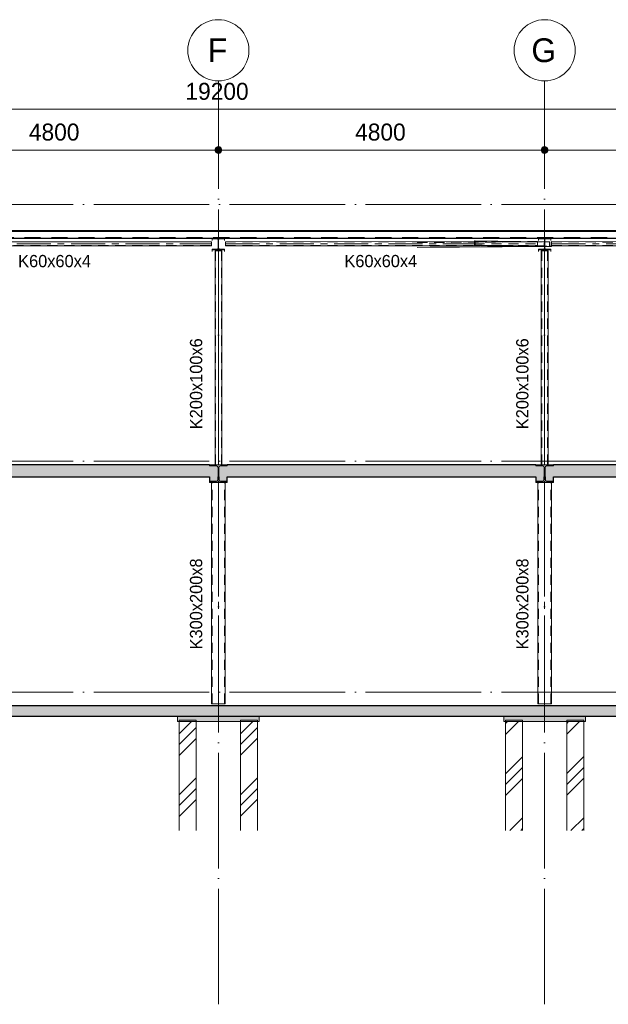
# Model space of a CAD drawing. Header units: millimetres. Extents: x -1359 to 538036, y -4592 to 9900.
# Tile 13 of 43: x 155995 to 164654, y -4592 to 9900. Entities that reach past the tile are written whole.
import ezdxf

# ---------------------------------------------------------------- set-up
doc = ezdxf.new("R2010")
doc.units = ezdxf.units.MM
for name, pattern in [('Overhead', [396.875, 238.125, -158.75]), ('WSP_hartlijn', [800, 500, -100, 100, -100]), ('WSP_hhidden', [250, 150, -100]), ('WSP_stramienlijn', [2000, 1700, -150, 0, -150])]:
    doc.linetypes.add(name, pattern=pattern)
for name, color, linetype, lineweight in [('00_algemeen - 0_18mm', 1, 'Continuous', 13), ('00_algemeen - hartlijn', 7, 'WSP_hartlijn', 13), ('00_algemeen - hhidden - 0_13mm', 7, 'WSP_hhidden', 13), ('00_algemeen - overhead', 7, 'Overhead', 13), ('00_maatvoering', 8, 'Continuous', 13), ('00_maatvoering-100', 8, 'Continuous', 13), ('07_stramien', 4, 'Continuous', 13), ('07_stramien - levels', 7, 'Continuous', 13), ('16_funderingsconstructies', 2, 'Continuous', 18), ('17_paalfunderingen - prefab', 2, 'Continuous', 18), ('23_vloeren', 2, 'Continuous', 18), ('23_vloeren - hatch', 1, 'Continuous', 18), ('23_vloeren -cut-', 3, 'Continuous', 25), ('28_hoofddraagconstructies - kolommen en liggers', 1, 'Continuous', 13), ('28_hoofddraagconstructies - kolommen en liggers - staal', 1, 'Continuous', 13), ('28_hoofddraagconstructies - kolommen en liggers - staal -cut-', 2, 'Continuous', 13), ('28_hoofddraagconstructies - tags', 7, 'Continuous', 18)]:
    doc.layers.add(name, color=color, linetype=linetype, lineweight=lineweight)
doc.layers.add('16_funderingsconstructies - voeten en balken', color=2, linetype='Continuous')
doc.styles.add('Revittext', font='txt', dxfattribs={"height": 250})
doc.styles.add('Revittext_1', font='txt', dxfattribs={"height": 180})
doc.styles.add('Revittext_2', font='txt', dxfattribs={"height": 350})
doc.dimstyles.new('WSP_25_-_transparant', dxfattribs={"dimscale": 304.8, "dimtxt": 252.223969, "dimasz": 1.312336, "dimexe": 0.656168, "dimexo": 0.0625, "dimgap": 0.213255, "dimtad": 1, "dimdec": 0, "dimzin": 0, "dimdsep": 46, "dimtxsty": 'Revittext', "dimblk1": 'DOTSMALL', "dimblk2": 'DOTSMALL', "dimsah": 1, "dimcen": 0.09, "dimdle": 0.656168, "dimazin": 0, "dimtfac": 1, "dimtdec": 4, "dimtix": 1, "dimtmove": 0, "dimatfit": 3, "dimfxl": 0.656168, "dimfxlon": 1, "dimtvp": 1, "dimtolj": 1, "dimtzin": 0, "dimarcsym": 2})
pattern_1 = [(45, (9142.7, 0), (-449.013, 449.013), []), (45, (9301.45, 0), (0, 898.026), []), (45, (8983.95, 0), (0, 898.026), [])]

# ---------------------------------------------------------------- blocks, each defined once
blk = doc.blocks.new('28_WSP_SC_staal - RHS v18-0 - RHSH 300x200x8 - S275-1336330-as 1')
at = {"layer": '00_algemeen - hartlijn'}
blk.add_line((33800, -170), (33800, 3090), dxfattribs=at)
at = {"layer": '00_algemeen - hhidden - 0_13mm'}
for p, q in [((33708, -170), (33708, 3090)), ((33892, -170), (33892, 3090))]:
    blk.add_line(p, q, dxfattribs=at)
blk = doc.blocks.new('28_WSP_SC_staal - RHS v18-0 - RHSH 200x100x6 - S275-1336387-as 1')
at = {"layer": '00_algemeen - hartlijn'}
blk.add_line((33800, 3350), (33800, 6500), dxfattribs=at)
at = {"layer": '00_algemeen - hhidden - 0_13mm'}
for p, q in [((33756, 3350), (33756, 6500)), ((33844, 3350), (33844, 6500))]:
    blk.add_line(p, q, dxfattribs=at)
blk = doc.blocks.new('28_WSP_SC_staal - RHS v18-0 - RHSH 200x100x6 - S275-1336390-as 1')
at = {"layer": '00_algemeen - hartlijn'}
blk.add_line((29000, 3350), (29000, 6500), dxfattribs=at)
at = {"layer": '00_algemeen - hhidden - 0_13mm'}
for p, q in [((28956, 3350), (28956, 6500)), ((29044, 3350), (29044, 6500))]:
    blk.add_line(p, q, dxfattribs=at)
blk = doc.blocks.new('28_WSP_SF_staal - RHS v18-0 - SHSC 60x60x4 - S275-1335100-as 1')
at = {"layer": '00_algemeen - hartlijn'}
blk.add_line((33903, 6603), (38587, 6593), dxfattribs=at)
at = {"layer": '00_algemeen - hhidden - 0_13mm'}
for p, q in [((33903, 6629), (38587, 6619)), ((33903, 6577), (38587, 6567))]:
    blk.add_line(p, q, dxfattribs=at)
at = {"layer": '28_hoofddraagconstructies - kolommen en liggers - staal'}
for p, q in [((38587, 6623), (33903, 6633)), ((33903, 6625), (33903, 6633)), ((33903, 6581), (33903, 6625)), ((33903, 6573), (33903, 6581)), ((33903, 6573), (38587, 6563)), ((38587, 6623), (38587, 6615)), ((38587, 6615), (38587, 6571)), ((38587, 6571), (38587, 6563))]:
    blk.add_line(p, q, dxfattribs=at)
blk = doc.blocks.new('Floors 3 - Floors 3-1340461-as 1')
at = {"layer": '23_vloeren - hatch', "linetype": 'WSP_hhidden', "lineweight": 13}
h = blk.add_hatch(color=256, dxfattribs=at)
h.paths.add_polyline_path([(33829, 3107), (33930, 3107), (33930, 3170), (33805, 3170), (33805, 3131), (33808, 3119), (33817, 3111)])
h.paths.add_polyline_path([(33771, 3107), (33783, 3111), (33792, 3119), (33795, 3131), (33795, 3170), (33670, 3170), (33670, 3107)])
h.paths.add_polyline_path([(28971, 3107), (28983, 3111), (28992, 3119), (28995, 3131), (28995, 3170), (28870, 3170), (28870, 3107)])
h.paths.add_polyline_path([(29130, 3107), (29130, 3170), (29005, 3170), (29005, 3131), (29010, 3118), (29017, 3111), (29029, 3107)])
h.paths.add_polyline_path([(38490, 3146), (38577, 3146), (38590, 3151), (38595, 3164), (38595, 3170), (38490, 3170)])
at = {"layer": '23_vloeren -cut-'}
for p, q in [((28870, 3170), (28870, 3107)), ((28870, 3107), (28971, 3107)), ((28995, 3131), (28995, 3170)), ((29005, 3170), (29005, 3131)), ((29029, 3107), (29130, 3107)), ((29130, 3107), (29130, 3170)), ((33670, 3170), (33670, 3107)), ((33670, 3107), (33771, 3107)), ((33795, 3131), (33795, 3170)), ((33805, 3170), (33805, 3131)), ((33829, 3107), (33930, 3107)), ((33930, 3107), (33930, 3170)), ((38490, 3170), (38490, 3146)), ((38490, 3146), (38577, 3146)), ((38595, 3164), (38595, 3170))]:
    blk.add_line(p, q, dxfattribs=at)
for centre, radius, start, end in [((28971, 3131), 24, 270, 0), ((29029, 3131), 24, 180, 270), ((33771, 3131), 24, 270, 0), ((33829, 3131), 24, 180, 270), ((38577, 3164), 18, 270, 0)]:
    blk.add_arc(centre, radius, start, end, dxfattribs=at)
blk = doc.blocks.new('17_WSP_FD_prefab - fundatiepaal v18-0 - 250x250-1089444-as 1')
at = {"layer": '16_funderingsconstructies', "lineweight": 13}
h = blk.add_hatch(dxfattribs=at)
h.set_pattern_fill('FP_1', color=50, style=0, pattern_type=2)
h.set_pattern_definition(pattern_1)
h.paths.add_polyline_path([(34125, -2033), (34375, -2033), (34375, -430), (34125, -430), (34125, -514)])
at = {"layer": '16_funderingsconstructies', "color": 135, "lineweight": 13}
for p, q in [((34125, -430), (34125, -410)), ((34375, -410), (34125, -410)), ((34375, -410), (34375, -430))]:
    blk.add_line(p, q, dxfattribs=at)
at = {"layer": '17_paalfunderingen - prefab', "color": 55}
for p, q in [((34125, -2033), (34125, -430)), ((34375, -430), (34375, -2033))]:
    blk.add_line(p, q, dxfattribs=at)
blk = doc.blocks.new('17_WSP_FD_prefab - fundatiepaal v18-0 - 250x250-V39-as 1')
at = {"layer": '16_funderingsconstructies', "lineweight": 13}
h = blk.add_hatch(dxfattribs=at)
h.set_pattern_fill('FP_1', color=50, style=0, pattern_type=2)
h.set_pattern_definition(pattern_1)
h.paths.add_polyline_path([(33475, -2033), (33475, -430), (33225, -430), (33225, -2033)])
at = {"layer": '16_funderingsconstructies', "color": 135, "lineweight": 13}
for p, q in [((33225, -430), (33225, -410)), ((33475, -410), (33225, -410)), ((33475, -410), (33475, -430))]:
    blk.add_line(p, q, dxfattribs=at)
at = {"layer": '17_paalfunderingen - prefab', "color": 55}
for p, q in [((33225, -2033), (33225, -430)), ((33475, -430), (33475, -2033))]:
    blk.add_line(p, q, dxfattribs=at)
blk = doc.blocks.new('17_WSP_FD_prefab - fundatiepaal v18-0 - 250x250-V40-as 1')
at = {"layer": '16_funderingsconstructies', "lineweight": 13}
h = blk.add_hatch(dxfattribs=at)
h.set_pattern_fill('FP_1', color=50, style=0, pattern_type=2)
h.set_pattern_definition(pattern_1)
h.paths.add_polyline_path([(29325, -2033), (29575, -2033), (29575, -430), (29325, -430), (29325, -514)])
at = {"layer": '16_funderingsconstructies', "color": 135, "lineweight": 13}
for p, q in [((29325, -430), (29325, -410)), ((29575, -410), (29325, -410)), ((29575, -410), (29575, -430))]:
    blk.add_line(p, q, dxfattribs=at)
at = {"layer": '17_paalfunderingen - prefab', "color": 55}
for p, q in [((29325, -2033), (29325, -430)), ((29575, -430), (29575, -2033))]:
    blk.add_line(p, q, dxfattribs=at)
blk = doc.blocks.new('17_WSP_FD_prefab - fundatiepaal v18-0 - 250x250-V41-as 1')
at = {"layer": '16_funderingsconstructies', "lineweight": 13}
h = blk.add_hatch(dxfattribs=at)
h.set_pattern_fill('FP_1', color=50, style=0, pattern_type=2)
h.set_pattern_definition(pattern_1)
h.paths.add_polyline_path([(28425, -2033), (28675, -2033), (28675, -430), (28425, -430), (28425, -514)])
at = {"layer": '16_funderingsconstructies', "color": 135, "lineweight": 13}
for p, q in [((28425, -430), (28425, -410)), ((28675, -410), (28425, -410)), ((28675, -410), (28675, -430))]:
    blk.add_line(p, q, dxfattribs=at)
at = {"layer": '17_paalfunderingen - prefab', "color": 55}
for p, q in [((28425, -2033), (28425, -430)), ((28675, -430), (28675, -2033))]:
    blk.add_line(p, q, dxfattribs=at)
blk = doc.blocks.new('28_WSP_SF_staal - RHS v18-0 - SHSC 60x60x4 - S275-1334449-as 1')
at = {"layer": '00_algemeen - hartlijn'}
blk.add_line((29103, 6602), (32767, 6603), dxfattribs=at)
at = {"layer": '00_algemeen - hhidden - 0_13mm'}
for p, q in [((29103, 6628), (32767, 6629)), ((29103, 6576), (32767, 6577))]:
    blk.add_line(p, q, dxfattribs=at)
at = {"layer": '28_hoofddraagconstructies - kolommen en liggers', "linetype": 'WSP_hhidden'}
for p, q in [((33697, 6633), (32767, 6633)), ((32767, 6629), (33697, 6629)), ((32767, 6603), (33697, 6603)), ((32767, 6577), (33154, 6577)), ((32859, 6573), (32893, 6573)), ((32900, 6573), (33506, 6573)), ((33161, 6577), (33697, 6577)), ((33513, 6573), (33697, 6573)), ((33697, 6633), (33697, 6625)), ((33697, 6625), (33697, 6581)), ((33697, 6581), (33697, 6573))]:
    blk.add_line(p, q, dxfattribs=at)
at = {"layer": '28_hoofddraagconstructies - kolommen en liggers - staal'}
for p, q in [((32767, 6633), (29103, 6632)), ((29103, 6624), (29103, 6632)), ((29103, 6580), (29103, 6624)), ((29103, 6572), (29103, 6580)), ((29103, 6572), (32852, 6573))]:
    blk.add_line(p, q, dxfattribs=at)
blk = doc.blocks.new('28_WSP_SF_staal - RHS v18-0 - SHSC 60x60x4 - S275-1328986-as 1')
at = {"layer": '00_algemeen - hartlijn'}
blk.add_line((25233, 6602), (28897, 6602), dxfattribs=at)
at = {"layer": '00_algemeen - hhidden - 0_13mm'}
for p, q in [((25233, 6628), (28897, 6628)), ((25233, 6576), (28897, 6576))]:
    blk.add_line(p, q, dxfattribs=at)
at = {"layer": '28_hoofddraagconstructies - kolommen en liggers', "linetype": 'WSP_hhidden'}
for p, q in [((25233, 6632), (24303, 6632)), ((24303, 6624), (24303, 6632)), ((24303, 6628), (25233, 6628)), ((24303, 6580), (24303, 6624)), ((24303, 6602), (25233, 6602)), ((24303, 6572), (24303, 6580)), ((24303, 6576), (24793, 6576)), ((24303, 6572), (24437, 6572)), ((24444, 6572), (25057, 6572)), ((24800, 6576), (25233, 6576)), ((25064, 6572), (25099, 6572))]:
    blk.add_line(p, q, dxfattribs=at)
at = {"layer": '28_hoofddraagconstructies - kolommen en liggers - staal'}
for p, q in [((25106, 6572), (28897, 6572)), ((28897, 6632), (25233, 6632)), ((28897, 6632), (28897, 6624)), ((28897, 6624), (28897, 6580)), ((28897, 6580), (28897, 6572))]:
    blk.add_line(p, q, dxfattribs=at)
blk = doc.blocks.new('28_WSP_SF_staal - HFL v21-0 - Lequ 70x70x7-1179603-as 1')
at = {"layer": '28_hoofddraagconstructies - kolommen en liggers', "linetype": 'WSP_hhidden'}
for p, q in [((31926, 6619), (33354, 6629)), ((33369, 6629), (33790, 6632)), ((33797, 6632), (33803, 6632)), ((33797, 6562), (33803, 6562)), ((33797, 6562), (33803, 6562))]:
    blk.add_line(p, q, dxfattribs=at)
at = {"layer": '28_hoofddraagconstructies - kolommen en liggers - staal'}
for p, q in [((31926, 6549), (33797, 6562)), ((32116, 6550), (33797, 6562)), ((33790, 6632), (33797, 6632)), ((33803, 6632), (33873, 6632)), ((33803, 6562), (33873, 6562)), ((33803, 6562), (33896, 6562)), ((33874, 6632), (33873, 6632)), ((33873, 6632), (33873, 6562)), ((33873, 6562), (33899, 6562)), ((33876, 6578), (33876, 6628)), ((33897, 6569), (33879, 6569)), ((33899, 6562), (33899, 6565))]:
    blk.add_line(p, q, dxfattribs=at)
for centre, major_axis, start_param, end_param in [((33874, 6628), (-0.03, 4.5), 4.709919, 6.280715), ((33879, 6578), (-0.06, 9), 1.568326, 3.139123), ((33897, 6565), (-0.03, 4.5), 4.709919, 6.280715)]:
    blk.add_ellipse(centre, major_axis=major_axis, ratio=0.367036, start_param=start_param, end_param=end_param, dxfattribs=at)
blk = doc.blocks.new('28_WSP_SF_staal - HFL v21-0 - Lequ 70x70x7-1304589-as 1')
at = {"layer": '28_hoofddraagconstructies - kolommen en liggers', "linetype": 'WSP_hhidden'}
blk.add_hatch(color=256, dxfattribs=at).paths.add_polyline_path([(32884, 6573), (32884, 6575), (32879, 6580), (32876, 6580), (32788, 6581), (32781, 6585), (32779, 6588), (32779, 6590), (32779, 6639), (32771, 6644), (32767, 6644), (32767, 6574), (32876, 6573)])
for p, q in [((32794, 6581), (32791, 6581)), ((33803, 6570), (33797, 6570)), ((33803, 6563), (33797, 6563)), ((33803, 6562), (33797, 6562))]:
    blk.add_line(p, q, dxfattribs=at)
blk.add_ellipse((33797, 6578), major_axis=(0.1, 9), ratio=0.599976, start_param=2.362944, end_param=3.046092, dxfattribs=at)
at = {"layer": '28_hoofddraagconstructies - kolommen en liggers - staal'}
for p, q in [((33787, 6562), (32767, 6574)), ((33789, 6632), (32771, 6644)), ((33797, 6570), (32876, 6580)), ((33797, 6563), (32884, 6573)), ((33797, 6562), (33787, 6562)), ((33792, 6628), (33792, 6578)), ((33827, 6569), (33803, 6570)), ((33829, 6562), (33803, 6563)), ((33826, 6562), (33803, 6562)), ((33829, 6565), (33829, 6562))]:
    blk.add_line(p, q, dxfattribs=at)
for centre, major_axis, start_param, end_param in [((33789, 6628), (0.05, 4.5), 4.719139, 6.283185), ((33797, 6578), (0.1, 9), 1.577546, 2.362944), ((33827, 6565), (0.05, 4.5), 4.719139, 6.283185)]:
    blk.add_ellipse(centre, major_axis=major_axis, ratio=0.599976, start_param=start_param, end_param=end_param, dxfattribs=at)
at = {"layer": '28_hoofddraagconstructies - kolommen en liggers - staal -cut-'}
for p, q in [((32771, 6644), (32767, 6644)), ((32767, 6644), (32767, 6574)), ((32767, 6574), (32884, 6573)), ((32779, 6590), (32779, 6639)), ((32876, 6580), (32794, 6581)), ((32794, 6581), (32794, 6581)), ((32884, 6573), (32884, 6575))]:
    blk.add_line(p, q, dxfattribs=at)
at = {"layer": '28_hoofddraagconstructies - kolommen en liggers - staal -cut-', "flags": 128}
for points in [[(32779, 6639), (32779, 6640), (32778, 6641), (32778, 6642), (32777, 6642), (32776, 6643), (32774, 6643), (32773, 6644), (32772, 6644)], [(32791, 6581), (32788, 6581), (32785, 6582), (32783, 6583), (32781, 6585), (32780, 6586), (32779, 6588), (32779, 6590)], [(32884, 6575), (32884, 6576), (32883, 6577), (32883, 6578), (32882, 6579), (32881, 6579), (32879, 6580), (32878, 6580), (32877, 6580)]]:
    blk.add_lwpolyline(points, dxfattribs=at)
blk = doc.blocks.new('Grid - Stramienbol 9_0mm-3500-as 1')
at = {"layer": '07_stramien'}
blk.add_circle((14600, 9450), 450, dxfattribs=at)
blk = doc.blocks.new('DIMBLOCK28-as 1')
at = {"layer": '00_maatvoering-100'}
h = blk.add_hatch(color=256, dxfattribs=at)
edge = h.paths.add_edge_path()
edge.add_arc((149318, 8582), 50, 0, 360)
h = blk.add_hatch(color=256, dxfattribs=at)
edge = h.paths.add_edge_path()
edge.add_arc((168518, 8582), 50, 0, 360)
for p, q in [((149318, 8782), (149318, 8382)), ((149318, 8582), (149318, 8782)), ((168518, 8782), (168518, 8382)), ((168518, 8582), (168518, 8782)), ((149118, 8582), (168718, 8582))]:
    blk.add_line(p, q, dxfattribs=at)
for centre in [(149318, 8582), (168518, 8582)]:
    blk.add_circle(centre, 50, dxfattribs=at)
at = {"layer": '00_maatvoering-100', "color": 0, "insert": (158433, 8971), "char_height": 250, "width": 1164.11, "attachment_point": 1, "line_spacing_factor": 0.931288, "style": 'Revittext'}
blk.add_mtext('19200', dxfattribs=at)
blk = doc.blocks.new('_DotSmall')
at = {"color": 0, "linetype": 'ByBlock', "const_width": 0.5}
blk.add_lwpolyline([(-0.0625, 0, 1), (0.0625, 0, 1)], format="xyb", close=True, dxfattribs=at)
blk = doc.blocks.new('DIMBLOCK30-as 1')
at = {"layer": '00_maatvoering-100'}
h = blk.add_hatch(color=256, dxfattribs=at)
edge = h.paths.add_edge_path()
edge.add_arc((154118, 7982), 50, 0, 360)
h = blk.add_hatch(color=256, dxfattribs=at)
edge = h.paths.add_edge_path()
edge.add_arc((158918, 7982), 50, 0, 360)
for p, q in [((154118, 8182), (154118, 7782)), ((154118, 7982), (154118, 8182)), ((158918, 8182), (158918, 7782)), ((158918, 7982), (158918, 8182)), ((154118, 7982), (158918, 7982))]:
    blk.add_line(p, q, dxfattribs=at)
for centre in [(154118, 7982), (158918, 7982)]:
    blk.add_circle(centre, 50, dxfattribs=at)
at = {"layer": '00_maatvoering-100', "color": 0, "insert": (156130, 8371), "char_height": 250, "width": 931.29, "attachment_point": 1, "line_spacing_factor": 0.931288, "style": 'Revittext'}
blk.add_mtext('4800', dxfattribs=at)
blk = doc.blocks.new('DIMBLOCK31-as 1')
at = {"layer": '00_maatvoering-100'}
h = blk.add_hatch(color=256, dxfattribs=at)
edge = h.paths.add_edge_path()
edge.add_arc((158918, 7982), 50, 0, 360)
h = blk.add_hatch(color=256, dxfattribs=at)
edge = h.paths.add_edge_path()
edge.add_arc((163718, 7982), 50, 0, 360)
for p, q in [((158918, 8182), (158918, 7782)), ((158918, 7982), (158918, 8182)), ((163718, 8182), (163718, 7782)), ((163718, 7982), (163718, 8182)), ((158918, 7982), (163718, 7982))]:
    blk.add_line(p, q, dxfattribs=at)
for centre in [(158918, 7982), (163718, 7982)]:
    blk.add_circle(centre, 50, dxfattribs=at)
at = {"layer": '00_maatvoering-100', "color": 0, "insert": (160930, 8371), "char_height": 250, "width": 931.29, "attachment_point": 1, "line_spacing_factor": 0.931288, "style": 'Revittext'}
blk.add_mtext('4800', dxfattribs=at)
blk = doc.blocks.new('DIMBLOCK32-as 1')
at = {"layer": '00_maatvoering-100'}
h = blk.add_hatch(color=256, dxfattribs=at)
edge = h.paths.add_edge_path()
edge.add_arc((163718, 7982), 50, 0, 360)
h = blk.add_hatch(color=256, dxfattribs=at)
edge = h.paths.add_edge_path()
edge.add_arc((168518, 7982), 50, 0, 360)
for p, q in [((163718, 8182), (163718, 7782)), ((163718, 7982), (163718, 8182)), ((168518, 8182), (168518, 7782)), ((168518, 7982), (168518, 8182)), ((163718, 7982), (168718, 7982))]:
    blk.add_line(p, q, dxfattribs=at)
for centre in [(163718, 7982), (168518, 7982)]:
    blk.add_circle(centre, 50, dxfattribs=at)
at = {"layer": '00_maatvoering-100', "color": 0, "insert": (165730, 8371), "char_height": 250, "width": 931.29, "attachment_point": 1, "line_spacing_factor": 0.931288, "style": 'Revittext'}
blk.add_mtext('4800', dxfattribs=at)

msp = doc.modelspace()

# ---------------------------------------------------------------- hatches: boundary and pattern name
at = {"layer": '16_funderingsconstructies - voeten en balken'}
for points in [[(158927.9, -430), (159518.1, -430), (159518.1, -350), (158318.1, -350), (158318.1, -430)], [(163931.8, -430), (164318.1, -430), (164318.1, -350), (163118.1, -350), (163118.1, -430), (163476.9, -430)]]:
    msp.add_hatch(color=90, dxfattribs=at).paths.add_polyline_path(points)
at = {"layer": '23_vloeren - hatch'}
h = msp.add_hatch(color=256, dxfattribs=at)
h.paths.add_polyline_path([(149322.9, 3170), (154113.1, 3170), (154113.1, 3308.5), (154109.9, 3320.5), (154101.1, 3329.3), (154089.1, 3332.5), (153988.1, 3332.5), (153988.1, 3350), (149428.1, 3350), (149428.1, 3334), (149340.9, 3334), (149328.2, 3328.7), (149322.9, 3316), (149322.9, 3284.5)])
h.paths.add_polyline_path([(163704.3, 3170), (163713.1, 3170), (163713.1, 3308.5), (163709.9, 3320.5), (163701.1, 3329.3), (163689.1, 3332.5), (163588.1, 3332.5), (163588.1, 3350), (159048.1, 3350), (159048.1, 3332.5), (158947.1, 3332.5), (158935.1, 3329.3), (158926.4, 3320.5), (158923.1, 3308.5), (158923.1, 3170), (163476.9, 3170)])
h.paths.add_polyline_path([(163723.1, 3170), (168513.4, 3170), (168513.4, 3316), (168508.1, 3328.7), (168495.4, 3334), (168408.1, 3334), (168408.1, 3350), (163848.1, 3350), (163848.1, 3332.5), (163747.1, 3332.5), (163735.1, 3329.3), (163726.4, 3320.5), (163723.1, 3308.5), (163723.1, 3284.5)])
h.paths.add_polyline_path([(154123.1, 3170), (158913.1, 3170), (158913.1, 3308.5), (158909.9, 3320.5), (158901.1, 3329.3), (158889.1, 3332.5), (158788.1, 3332.5), (158788.1, 3350), (154248.1, 3350), (154248.1, 3332.5), (154147.1, 3332.5), (154135.1, 3329.3), (154126.4, 3320.5), (154123.1, 3308.5), (154123.1, 3284.5)])
msp.add_hatch(color=10, dxfattribs=at).paths.add_polyline_path([(168518.1, -350), (168618.1, -350), (168618.1, -200), (149218.1, -200), (149218.1, -350), (167116.1, -350)])
at = {"layer": '28_hoofddraagconstructies - kolommen en liggers - staal'}
for points in [[(158828.1, 6513.6), (159008.1, 6513.6), (159008.1, 6523.1), (158932.8, 6523.5), (158926.8, 6526.4), (158922.6, 6531.6), (158921.1, 6538.1), (158921.5, 6663.5), (158924.4, 6669.5), (158929.6, 6673.7), (158936.1, 6675.2), (159008.1, 6675.2), (159008.1, 6684.7), (158828.1, 6684.7), (158828.1, 6675.2), (158903.5, 6674.8), (158909.5, 6671.9), (158913.7, 6666.7), (158915.1, 6660.1), (158914.8, 6534.8), (158911.9, 6528.8), (158906.7, 6524.6), (158900.1, 6523.1), (158828.1, 6523.1)], [(163628.1, 6514.2), (163808.1, 6514.2), (163808.1, 6523.7), (163732.8, 6524.1), (163726.8, 6527), (163722.6, 6532.2), (163721.1, 6538.7), (163721.5, 6664.1), (163724.4, 6670.1), (163729.6, 6674.3), (163736.1, 6675.7), (163808.1, 6675.7), (163808.1, 6685.3), (163628.1, 6685.3), (163628.1, 6675.7), (163704.3, 6675.1), (163709.5, 6672.5), (163713.7, 6667.3), (163715.1, 6660.7), (163714.8, 6535.4), (163711.9, 6529.4), (163706.7, 6525.2), (163700.1, 6523.7), (163628.1, 6523.7)], [(158788.1, 3090), (159048.1, 3090), (159048.1, 3107.5), (158947.1, 3107.5), (158935.1, 3110.7), (158926.4, 3119.5), (158923.1, 3131.5), (158923.1, 3308.5), (158927.9, 3322), (158935.1, 3329.3), (158947.1, 3332.5), (159048.1, 3332.5), (159048.1, 3350), (158788.1, 3350), (158788.1, 3332.5), (158889.1, 3332.5), (158901.1, 3329.3), (158909.9, 3320.5), (158913.1, 3308.5), (158913.1, 3131.5), (158909.9, 3119.5), (158901.1, 3110.7), (158889.1, 3107.5), (158788.1, 3107.5), (158788.1, 3094.6)], [(163588.1, 3090), (163848.1, 3090), (163848.1, 3107.5), (163747.1, 3107.5), (163735.1, 3110.7), (163726.4, 3119.5), (163723.1, 3131.5), (163723.1, 3308.5), (163726.4, 3320.5), (163735.1, 3329.3), (163747.1, 3332.5), (163848.1, 3332.5), (163848.1, 3350), (163588.1, 3350), (163588.1, 3332.5), (163689.1, 3332.5), (163701.1, 3329.3), (163709.9, 3320.5), (163713.1, 3308.5), (163713.1, 3131.5), (163709.9, 3119.5), (163701.1, 3110.7), (163689.1, 3107.5), (163588.1, 3107.5)]]:
    msp.add_hatch(color=256, dxfattribs=at).paths.add_polyline_path(points)

# ---------------------------------------------------------------- linework, layer by layer
at = {"layer": '00_algemeen - 0_18mm'}
msp.add_line((149318.1, 6782.3), (168518.1, 6782.3), dxfattribs=at)
at = {"layer": '00_algemeen - overhead'}
msp.add_line((149318.1, 6695.9), (168518.1, 6695.9), dxfattribs=at)
at = {"layer": '07_stramien', "linetype": 'WSP_stramienlijn'}
for p, q in [((158918.1, -4592.4), (158918.1, 9000)), ((163718.1, -4592.4), (163718.1, 9000))]:
    msp.add_line(p, q, dxfattribs=at)
at = {"layer": '07_stramien - levels', "linetype": 'WSP_stramienlijn'}
for p, q in [((139082.3, 7180), (173314.1, 7180)), ((139082.3, 3400), (173314.1, 3400)), ((139082.3, 0), (173314.1, 0))]:
    msp.add_line(p, q, dxfattribs=at)
at = {"layer": '16_funderingsconstructies - voeten en balken', "color": 55, "lineweight": 18}
for p, q in [((158318.1, -350), (158318.1, -430)), ((159518.1, -430), (158318.1, -430)), ((159518.1, -430), (159518.1, -350)), ((163118.1, -350), (163118.1, -430)), ((164318.1, -430), (163118.1, -430)), ((164318.1, -430), (164318.1, -350))]:
    msp.add_line(p, q, dxfattribs=at)
at = {"layer": '23_vloeren'}
for p, q in [((158788.1, 3332.5), (158788.1, 3350)), ((159048.1, 3350), (159048.1, 3332.5)), ((163588.1, 3332.5), (163588.1, 3350)), ((163848.1, 3350), (163848.1, 3332.5)), ((158889.1, 3332.5), (158788.1, 3332.5)), ((158913.1, 3170), (158913.1, 3308.5)), ((158923.1, 3308.5), (158923.1, 3170)), ((159048.1, 3332.5), (158947.1, 3332.5)), ((163689.1, 3332.5), (163588.1, 3332.5)), ((163713.1, 3170), (163713.1, 3308.5)), ((163723.1, 3308.5), (163723.1, 3170)), ((163848.1, 3332.5), (163747.1, 3332.5))]:
    msp.add_line(p, q, dxfattribs=at)
for centre, start, end in [((158889.1, 3308.5), 0, 90), ((158947.1, 3308.5), 90, 180), ((163689.1, 3308.5), 0, 90), ((163747.1, 3308.5), 90, 180)]:
    msp.add_arc(centre, 24, start, end, dxfattribs=at)
at = {"layer": '23_vloeren -cut-'}
for p, q in [((168518.1, 6793.1), (149318.1, 6793.1)), ((149318.1, 6685.1), (168518.1, 6685.1)), ((158788.1, 3350), (154248.1, 3350)), ((163588.1, 3350), (159048.1, 3350)), ((168408.1, 3350), (163848.1, 3350)), ((154248.1, 3170), (158788.1, 3170)), ((159048.1, 3170), (163588.1, 3170)), ((163848.1, 3170), (168408.1, 3170))]:
    msp.add_line(p, q, dxfattribs=at)
at = {"layer": '23_vloeren -cut-', "color": 8}
for p, q in [((168618.1, -200), (149218.1, -200)), ((149318.1, -350), (168518.1, -350))]:
    msp.add_line(p, q, dxfattribs=at)
at = {"layer": '28_hoofddraagconstructies - kolommen en liggers', "linetype": 'WSP_hhidden', "flags": 128}
for points in [[(158906.7, 6673.7), (158909.5, 6671.9), (158911.9, 6669.5)], [(158913.7, 6666.7), (158914.8, 6663.5), (158915.1, 6660.1)], [(158922.6, 6666.7), (158924.4, 6669.5), (158926.8, 6671.9)], [(163706.7, 6674.3), (163709.5, 6672.5), (163711.9, 6670.1)], [(163713.7, 6667.3), (163714.8, 6664.1), (163715.1, 6660.7)]]:
    msp.add_lwpolyline(points, dxfattribs=at)
at = {"layer": '28_hoofddraagconstructies - kolommen en liggers - staal'}
for p, q in [((158828.1, 6650.5), (158828.1, 6675.2)), ((159008.1, 6650.5), (159008.1, 6675.2)), ((163628.1, 6651.1), (163628.1, 6675.7)), ((163808.1, 6651.1), (163808.1, 6675.7)), ((158828.1, 6489), (158828.1, 6513.6)), ((158868.1, 6499.6), (158868.1, 3350)), ((158877.1, 6499.6), (158868.1, 6499.6)), ((158877.1, 6499.6), (158959.1, 6499.6)), ((158959.1, 6499.6), (158968.1, 6499.6)), ((158968.1, 3350), (158968.1, 6499.6)), ((159008.1, 6489), (159008.1, 6513.6)), ((163628.1, 6489.5), (163628.1, 6514.2)), ((163668.1, 6500.2), (163668.1, 3350)), ((163677.1, 6500.2), (163668.1, 6500.2)), ((163677.1, 6500.2), (163759.1, 6500.2)), ((163759.1, 6500.2), (163768.1, 6500.2)), ((163768.1, 3350), (163768.1, 6500.2)), ((163808.1, 6489.5), (163808.1, 6514.2)), ((158788.1, 3350), (158788.1, 3332.5)), ((159048.1, 3332.5), (159048.1, 3350)), ((163588.1, 3350), (163588.1, 3332.5)), ((163848.1, 3332.5), (163848.1, 3350)), ((158788.1, 3332.5), (158889.1, 3332.5)), ((158913.1, 3308.5), (158913.1, 3170)), ((158923.1, 3170), (158923.1, 3308.5)), ((158947.1, 3332.5), (159048.1, 3332.5)), ((163588.1, 3332.5), (163689.1, 3332.5)), ((163713.1, 3308.5), (163713.1, 3170)), ((163723.1, 3170), (163723.1, 3308.5)), ((163747.1, 3332.5), (163848.1, 3332.5)), ((158818.1, 3090), (158818.1, -170)), ((159018.1, -170), (159018.1, 3090)), ((163618.1, 3090), (163618.1, -170)), ((163818.1, -170), (163818.1, 3090)), ((158818.1, -170), (158830.1, -170)), ((159006.1, -170), (158830.1, -170)), ((159018.1, -170), (159006.1, -170)), ((163618.1, -170), (163630.1, -170)), ((163806.1, -170), (163630.1, -170)), ((163818.1, -170), (163806.1, -170))]:
    msp.add_line(p, q, dxfattribs=at)
for centre, start, end in [((158889.1, 3308.5), 0, 90), ((158947.1, 3308.5), 90, 180), ((163689.1, 3308.5), 0, 90), ((163747.1, 3308.5), 90, 180)]:
    msp.add_arc(centre, 24, start, end, dxfattribs=at)
at = {"layer": '28_hoofddraagconstructies - kolommen en liggers - staal -cut-'}
for p, q in [((158828.1, 6684.7), (158828.1, 6675.2)), ((159008.1, 6684.7), (158828.1, 6684.7)), ((158828.1, 6675.2), (158900.1, 6675.2)), ((158911.9, 6669.5), (158913.7, 6666.7)), ((158936.1, 6675.2), (159008.1, 6675.2)), ((159008.1, 6675.2), (159008.1, 6684.7)), ((163628.1, 6685.3), (163628.1, 6675.7)), ((163808.1, 6685.3), (163628.1, 6685.3)), ((163628.1, 6675.7), (163700.1, 6675.7)), ((163711.9, 6670.1), (163713.7, 6667.3)), ((163736.1, 6675.7), (163808.1, 6675.7)), ((163808.1, 6675.7), (163808.1, 6685.3)), ((158900.1, 6523.1), (158828.1, 6523.1)), ((158828.1, 6523.1), (158828.1, 6513.6)), ((158915.1, 6660.1), (158915.1, 6538.1)), ((158921.1, 6538.1), (158921.1, 6660.1)), ((159008.1, 6523.1), (158936.1, 6523.1)), ((159008.1, 6513.6), (159008.1, 6523.1)), ((163700.1, 6523.7), (163628.1, 6523.7)), ((163628.1, 6523.7), (163628.1, 6514.2)), ((163715.1, 6660.7), (163715.1, 6538.7)), ((163721.1, 6538.7), (163721.1, 6660.7)), ((163808.1, 6523.7), (163736.1, 6523.7)), ((163808.1, 6514.2), (163808.1, 6523.7)), ((158828.1, 6513.6), (159008.1, 6513.6)), ((163628.1, 6514.2), (163808.1, 6514.2)), ((159048.1, 3350), (158788.1, 3350)), ((163848.1, 3350), (163588.1, 3350)), ((158889.1, 3107.5), (158788.1, 3107.5)), ((158788.1, 3107.5), (158788.1, 3090)), ((158788.1, 3090), (159048.1, 3090)), ((158913.1, 3170), (158913.1, 3131.5)), ((158923.1, 3131.5), (158923.1, 3170)), ((159048.1, 3107.5), (158947.1, 3107.5)), ((159048.1, 3090), (159048.1, 3107.5)), ((163689.1, 3107.5), (163588.1, 3107.5)), ((163588.1, 3107.5), (163588.1, 3090)), ((163588.1, 3090), (163848.1, 3090)), ((163713.1, 3170), (163713.1, 3131.5)), ((163723.1, 3131.5), (163723.1, 3170)), ((163848.1, 3107.5), (163747.1, 3107.5)), ((163848.1, 3090), (163848.1, 3107.5))]:
    msp.add_line(p, q, dxfattribs=at)
at = {"layer": '28_hoofddraagconstructies - kolommen en liggers - staal -cut-', "flags": 128}
for points in [[(158900.1, 6675.2), (158903.5, 6674.8), (158906.7, 6673.7)], [(158921.1, 6660.1), (158921.5, 6663.5), (158922.6, 6666.7)], [(158926.8, 6671.9), (158929.6, 6673.7), (158932.8, 6674.8), (158936.1, 6675.2)], [(163700.1, 6675.7), (163703.5, 6675.4), (163706.7, 6674.3)], [(163721.1, 6660.7), (163721.5, 6664.1), (163722.6, 6667.3), (163724.4, 6670.1), (163726.8, 6672.5), (163729.6, 6674.3), (163732.8, 6675.4), (163736.1, 6675.7)], [(158915.1, 6538.1), (158914.8, 6534.8), (158913.7, 6531.6), (158911.9, 6528.8), (158909.5, 6526.4), (158906.7, 6524.6), (158903.5, 6523.5), (158900.1, 6523.1)], [(158936.1, 6523.1), (158932.8, 6523.5), (158929.6, 6524.6), (158926.8, 6526.4), (158924.4, 6528.8), (158922.6, 6531.6), (158921.5, 6534.8), (158921.1, 6538.1)], [(163715.1, 6538.7), (163714.8, 6535.4), (163713.7, 6532.2), (163711.9, 6529.4), (163709.5, 6527), (163706.7, 6525.2), (163703.5, 6524.1), (163700.1, 6523.7)], [(163736.1, 6523.7), (163732.8, 6524.1), (163729.6, 6525.2), (163726.8, 6527), (163724.4, 6529.4), (163722.6, 6532.2), (163721.5, 6535.4), (163721.1, 6538.7)]]:
    msp.add_lwpolyline(points, dxfattribs=at)
at = {"layer": '28_hoofddraagconstructies - kolommen en liggers - staal -cut-'}
for centre, start, end in [((158889.1, 3131.5), 270, 0), ((158947.1, 3131.5), 180, 270), ((163689.1, 3131.5), 270, 0), ((163747.1, 3131.5), 180, 270)]:
    msp.add_arc(centre, 24, start, end, dxfattribs=at)

# ---------------------------------------------------------------- block references
at = {"layer": '00_algemeen - hhidden - 0_13mm'}
for name, p in [('28_WSP_SC_staal - RHS v18-0 - RHSH 200x100x6 - S275-1336390-as 1', (129918.1, 0)), ('28_WSP_SC_staal - RHS v18-0 - RHSH 200x100x6 - S275-1336387-as 1', (129918.1, 0)), ('28_WSP_SC_staal - RHS v18-0 - RHSH 300x200x8 - S275-1336330-as 1', (125118.1, 0)), ('28_WSP_SC_staal - RHS v18-0 - RHSH 300x200x8 - S275-1336330-as 1', (129918.1, 0))]:
    msp.add_blockref(name, p, dxfattribs=at)
at = {"layer": '07_stramien'}
for p in [(144318.1, 0), (149118.1, 0)]:
    msp.add_blockref('Grid - Stramienbol 9_0mm-3500-as 1', p, dxfattribs=at)
at = {"layer": '16_funderingsconstructies', "color": 135, "lineweight": 13}
for name in ['17_WSP_FD_prefab - fundatiepaal v18-0 - 250x250-V41-as 1', '17_WSP_FD_prefab - fundatiepaal v18-0 - 250x250-V40-as 1', '17_WSP_FD_prefab - fundatiepaal v18-0 - 250x250-V39-as 1', '17_WSP_FD_prefab - fundatiepaal v18-0 - 250x250-1089444-as 1']:
    msp.add_blockref(name, (129918.1, 0), dxfattribs=at)
at = {"layer": '23_vloeren'}
msp.add_blockref('Floors 3 - Floors 3-1340461-as 1', (129918.1, 0), dxfattribs=at)
at = {"layer": '28_hoofddraagconstructies - kolommen en liggers', "linetype": 'WSP_hhidden'}
for name in ['28_WSP_SF_staal - RHS v18-0 - SHSC 60x60x4 - S275-1328986-as 1', '28_WSP_SF_staal - RHS v18-0 - SHSC 60x60x4 - S275-1334449-as 1', '28_WSP_SF_staal - HFL v21-0 - Lequ 70x70x7-1179603-as 1', '28_WSP_SF_staal - HFL v21-0 - Lequ 70x70x7-1304589-as 1']:
    msp.add_blockref(name, (129918.1, 0), dxfattribs=at)
at = {"layer": '28_hoofddraagconstructies - kolommen en liggers'}
msp.add_blockref('28_WSP_SF_staal - RHS v18-0 - SHSC 60x60x4 - S275-1335100-as 1', (129918.1, 0), dxfattribs=at)

# ---------------------------------------------------------------- texts
at = {"layer": '07_stramien', "char_height": 350, "attachment_point": 1, "style": 'Revittext_2'}
for s, insert, width in [('F', (158762.5, 9625.6), 368.776), ('G', (163523, 9625.6), 464.979)]:
    msp.add_mtext(s, dxfattribs=dict(at, insert=insert, width=width))
at = {"layer": '28_hoofddraagconstructies - tags', "lineweight": 13, "insert": (155971.9, 6437.2), "char_height": 180, "width": 1314.767, "attachment_point": 1, "style": 'Revittext_1'}
msp.add_mtext('K60x60x4', dxfattribs=at)
at = {"layer": '28_hoofddraagconstructies - tags', "lineweight": 13, "insert": (160771.9, 6437.4), "char_height": 180, "width": 1314.767, "attachment_point": 1, "rotation": 0.00715, "style": 'Revittext_1'}
msp.add_mtext('K60x60x4', dxfattribs=at)
at = {"layer": '28_hoofddraagconstructies - tags', "lineweight": 13, "char_height": 180, "width": 1651.476, "attachment_point": 1, "rotation": 90, "style": 'Revittext_1', "bg_fill": 3, "box_fill_scale": 1.25, "bg_fill_color": 256, "bg_fill_true_color": 13158600, "bg_fill_transparency": 0}
for s, insert in [('K200x100x6', (158499.2, 3872.1)), ('K200x100x6', (163299.2, 3872.4)), ('K300x200x8', (158499.2, 631.8)), ('K300x200x8', (163299.2, 631.8))]:
    msp.add_mtext(s, dxfattribs=dict(at, insert=insert))

# ---------------------------------------------------------------- dimensions: what is measured, and where the dimension line sits
at = {"layer": '00_maatvoering'}
for base, p1, p2, override, picture, middle in [((168518.1, 8582.3), (149318.1, 8782.3), (168518.1, 8782.3), {"dimpost": '<>', "dimfxl": 19200}, 'DIMBLOCK28-as 1', (158918.1, 8775)), ((158918.1, 7982.3), (154118.1, 8182.3), (158918.1, 8182.3), {"dimpost": '<>', "dimfxl": 4800}, 'DIMBLOCK30-as 1', (156518.1, 8175)), ((163718.1, 7982.3), (158918.1, 8182.3), (163718.1, 8182.3), {"dimpost": '<>', "dimfxl": 4800}, 'DIMBLOCK31-as 1', (161318.1, 8175)), ((168518.1, 7982.3), (163718.1, 8182.3), (168518.1, 8182.3), {"dimpost": '<>', "dimfxl": 4800}, 'DIMBLOCK32-as 1', (166118.1, 8175))]:
    dim = msp.add_linear_dim(base=base, p1=p1, p2=p2, dimstyle='WSP_25_-_transparant', override=override, dxfattribs=at)
    dim.commit()
    dim.dimension.update_dxf_attribs({"geometry": picture, "text_midpoint": middle})

doc.saveas('drawing.dxf')
